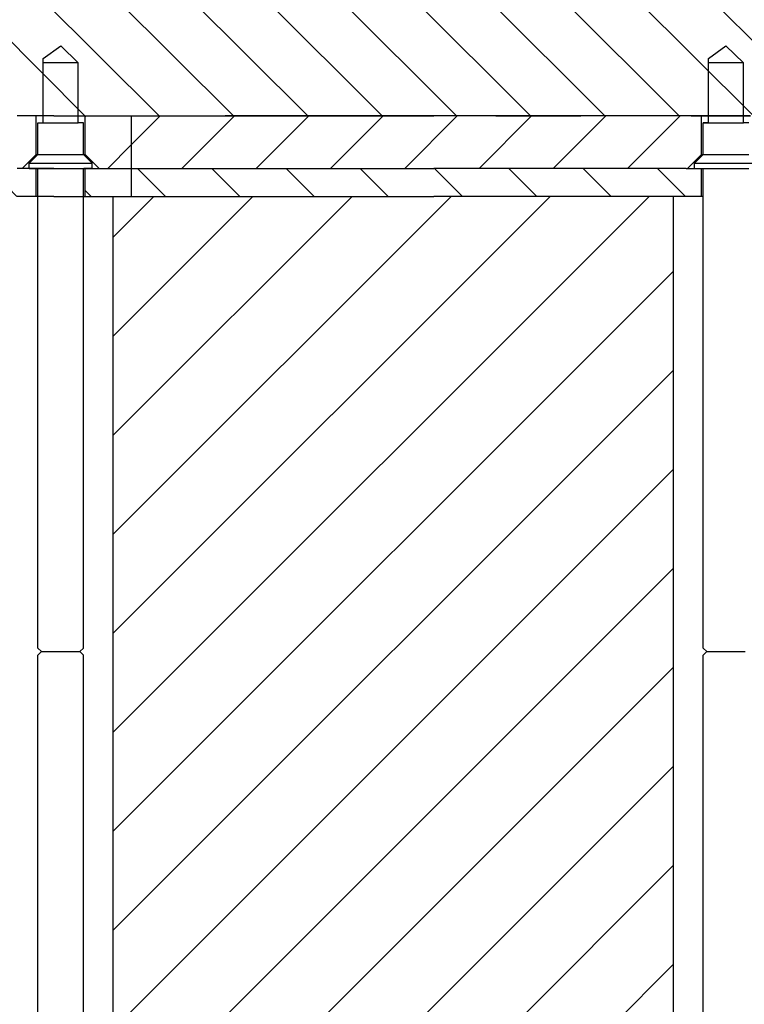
# Model space of a CAD drawing. Extents: x -1763 to 4575, y -3429 to 1051.
# Tile 25 of 193: x -61 to -41, y -2489 to -2461. Entities that reach past the tile are written whole.
import ezdxf

# ---------------------------------------------------------------- set-up
doc = ezdxf.new("R2010")
doc.units = 0
doc.linetypes.add('DASHED', pattern=[15, 7, -8])
doc.layers.get('0').update_dxf_attribs({"linetype": 'CONTINUOUS'})
doc.layers.add('1', color=7, linetype='CONTINUOUS')
pattern_1 = [(45, (0, 400), (-1.0606602, 1.0606602), [])]
pattern_2 = [(315, (0, 400), (1.0606602, 1.0606602), [])]

# ---------------------------------------------------------------- blocks, each defined once
blk = doc.blocks.new('Z-STACK', base_point=(-660.966, -2613.082))
at = {"linetype": 'CONTINUOUS'}
h = blk.add_hatch(dxfattribs=at)
h.set_pattern_fill('USER', color=6, scale=1.5, angle=45, pattern_type=0)
h.set_pattern_definition(pattern_1)
h.paths.add_polyline_path([(-59.003, -2465.268), (-59.003, -2465.268), (-59.403, -2464.868), (-59.403, -2463.768), (-59.403, -2463.768), (-58.089, -2463.768), (-58.089, -2465.268)])
h = blk.add_hatch(dxfattribs=at)
h.set_pattern_fill('USER', color=6, scale=1.5, angle=45, pattern_type=0)
h.set_pattern_definition(pattern_1)
h.paths.add_polyline_path([(-41.803, -2464.868), (-41.803, -2463.768), (-44.867, -2463.768), (-45.76, -2463.768), (-45.867, -2463.768), (-49.187, -2463.768), (-49.445, -2463.768), (-52.193, -2463.768), (-54.103, -2463.768), (-55.403, -2463.768), (-56.603, -2463.768), (-58.089, -2463.768), (-58.089, -2465.268), (-54.402, -2465.268), (-54.152, -2465.268), (-52.852, -2465.268), (-52.602, -2465.268), (-52.193, -2465.268), (-49.445, -2465.268), (-49.187, -2465.268), (-45.76, -2465.268), (-44.65, -2465.268), (-42.242, -2465.268), (-42.203, -2465.268)])
h = blk.add_hatch(dxfattribs=at)
h.set_pattern_fill('USER', color=3, scale=1.5, angle=315, pattern_type=0)
h.set_pattern_definition(pattern_2)
h.paths.add_polyline_path([(-62.903, -2465.268), (-62.903, -2466.068), (-62.903, -2466.068), (-62.103, -2466.068), (-62.103, -2466.068), (-61.698, -2466.068), (-61.603, -2466.068), (-61.511, -2466.068), (-61.345, -2466.068), (-61.198, -2466.068), (-61.087, -2466.068), (-60.803, -2466.068), (-60.803, -2465.268), (-61.087, -2465.268), (-61.198, -2465.268), (-61.203, -2465.268), (-61.345, -2465.268), (-61.511, -2465.268), (-61.698, -2465.268), (-62.359, -2465.268), (-62.503, -2465.268), (-62.503, -2465.268), (-62.609, -2465.268), (-62.903, -2465.268)])
h = blk.add_hatch(dxfattribs=at)
h.set_pattern_fill('USER', color=3, scale=1.5, angle=315, pattern_type=0)
h.set_pattern_definition(pattern_2)
h.paths.add_polyline_path([(-59.403, -2465.268), (-59.403, -2465.268), (-59.403, -2466.068), (-59.403, -2466.068), (-58.603, -2466.068), (-58.603, -2466.068), (-58.089, -2466.068), (-58.089, -2465.268), (-59.003, -2465.268), (-59.003, -2465.268)])
h = blk.add_hatch(dxfattribs=at)
h.set_pattern_fill('USER', color=3, scale=1.5, angle=315, pattern_type=0)
h.set_pattern_definition(pattern_2)
h.paths.add_polyline_path([(-41.992, -2465.268), (-42.003, -2465.268), (-42.15, -2465.268), (-42.203, -2465.268), (-42.242, -2465.268), (-44.65, -2465.268), (-45.76, -2465.268), (-49.187, -2465.268), (-49.445, -2465.268), (-52.193, -2465.268), (-52.602, -2465.268), (-52.852, -2465.268), (-54.152, -2465.268), (-54.402, -2465.268), (-58.089, -2465.268), (-58.089, -2466.068), (-56.867, -2466.068), (-56.456, -2466.068), (-55.319, -2466.068), (-53.456, -2466.068), (-52.956, -2466.068), (-52.193, -2466.068), (-51.73, -2466.068), (-50.093, -2466.068), (-49.463, -2466.068), (-49.445, -2466.068), (-49.187, -2466.068), (-48.956, -2466.068), (-47.722, -2466.068), (-47.093, -2466.068), (-46.593, -2466.068), (-46.044, -2466.068), (-45.76, -2466.068), (-45.456, -2466.068), (-44.65, -2466.068), (-44.143, -2466.068), (-43.593, -2466.068), (-42.603, -2466.068), (-42.15, -2466.068), (-41.803, -2466.068), (-41.803, -2465.268)])
at = {"layer": '1', "linetype": 'CONTINUOUS'}
h = blk.add_hatch(dxfattribs=at)
h.set_pattern_fill('USER', color=2, scale=1.5, angle=315, pattern_type=0)
h.set_pattern_definition(pattern_2)
edge = h.paths.add_edge_path()
edge.add_line((-60.822, -2460.268), (-54.604, -2460.268))
edge.add_line((-54.604, -2460.268), (-49.784, -2460.268))
edge.add_line((-49.784, -2460.268), (-29.603, -2460.268))
edge.add_line((-29.603, -2460.268), (-28.603, -2460.268))
edge.add_line((-28.603, -2460.268), (-28.603, -2463.768))
edge.add_line((-28.603, -2463.768), (-33.103, -2463.768))
edge.add_line((-33.103, -2463.768), (-34.603, -2463.768))
edge.add_line((-34.603, -2463.768), (-35.803, -2463.768))
edge.add_line((-35.803, -2463.768), (-36.442, -2463.768))
edge.add_line((-36.442, -2463.768), (-36.512, -2463.768))
edge.add_line((-36.512, -2463.768), (-36.903, -2463.768))
edge.add_line((-36.903, -2463.768), (-37.012, -2463.768))
edge.add_line((-37.012, -2463.768), (-37.103, -2463.768))
edge.add_line((-37.103, -2463.768), (-37.301, -2463.768))
edge.add_line((-37.301, -2463.768), (-37.412, -2463.768))
edge.add_line((-37.412, -2463.768), (-37.56, -2463.768))
edge.add_line((-37.56, -2463.768), (-37.724, -2463.768))
edge.add_line((-37.724, -2463.768), (-37.912, -2463.768))
edge.add_line((-37.912, -2463.768), (-38.303, -2463.768))
edge.add_line((-38.303, -2463.768), (-40.403, -2463.768))
edge.add_line((-40.403, -2463.768), (-40.603, -2463.768))
edge.add_line((-40.603, -2463.768), (-40.842, -2463.768))
edge.add_line((-40.842, -2463.768), (-41.603, -2463.768))
edge.add_line((-41.603, -2463.768), (-41.803, -2463.768))
edge.add_line((-41.803, -2463.768), (-44.867, -2463.768))
edge.add_line((-44.867, -2463.768), (-45.76, -2463.768))
edge.add_line((-45.76, -2463.768), (-45.867, -2463.768))
edge.add_line((-45.867, -2463.768), (-49.187, -2463.768))
edge.add_line((-49.187, -2463.768), (-49.445, -2463.768))
edge.add_line((-49.445, -2463.768), (-52.193, -2463.768))
edge.add_line((-52.193, -2463.768), (-54.103, -2463.768))
edge.add_line((-54.103, -2463.768), (-55.403, -2463.768))
edge.add_line((-55.403, -2463.768), (-56.603, -2463.768))
edge.add_line((-56.603, -2463.768), (-59.403, -2463.768))
edge.add_line((-59.403, -2463.768), (-59.403, -2463.768))
edge.add_line((-59.403, -2463.768), (-60.229, -2463.768))
edge.add_line((-60.229, -2463.768), (-60.298, -2463.768))
edge.add_line((-60.298, -2463.768), (-60.798, -2463.768))
edge.add_line((-60.798, -2463.768), (-60.803, -2463.768))
edge.add_line((-60.803, -2463.768), (-61.087, -2463.768))
edge.add_line((-61.087, -2463.768), (-61.198, -2463.768))
edge.add_line((-61.198, -2463.768), (-61.345, -2463.768))
edge.add_line((-61.345, -2463.768), (-61.511, -2463.768))
edge.add_line((-61.511, -2463.768), (-61.698, -2463.768))
edge.add_line((-61.698, -2463.768), (-62.903, -2463.768))
edge.add_line((-62.903, -2463.768), (-62.903, -2463.768))
edge.add_line((-62.903, -2463.768), (-64.303, -2463.768))
edge.add_line((-64.303, -2463.768), (-66.403, -2463.768))
edge.add_line((-66.403, -2463.768), (-66.403, -2463.768))
edge.add_line((-66.403, -2463.768), (-67.803, -2463.768))
edge.add_line((-67.803, -2463.768), (-69.903, -2463.768))
edge.add_line((-69.903, -2463.768), (-69.903, -2463.768))
edge.add_line((-69.903, -2463.768), (-71.303, -2463.768))
edge.add_line((-71.303, -2463.768), (-72.303, -2463.768))
edge.add_line((-72.303, -2463.768), (-77.608, -2463.768))
edge.add_spline(control_points=[(-77.608, -2463.768), (-77.842, -2463.535), (-78.31, -2463.068), (-78.779, -2462.601), (-79.013, -2462.368)], knot_values=[0, 0, 0, 0, 0.991594, 1.983187, 1.983187, 1.983187, 1.983187], degree=3, periodic=0)
edge.add_line((-79.013, -2462.368), (-79.013, -2460.268))
edge.add_line((-79.013, -2460.268), (-77.603, -2460.268))
edge.add_line((-77.603, -2460.268), (-73.203, -2460.268))
edge.add_line((-73.203, -2460.268), (-68.703, -2460.268))
edge.add_line((-68.703, -2460.268), (-67.011, -2460.268))
edge.add_line((-67.011, -2460.268), (-60.822, -2460.268))
h = blk.add_hatch(dxfattribs=at)
h.set_pattern_fill('USER', color=1, scale=2, angle=45, pattern_type=0)
h.set_pattern_definition([(45, (0, 400), (-1.4142136, 1.4142136), [])])
h.paths.add_polyline_path([(-53.456, -2466.068), (-52.956, -2466.068), (-52.193, -2466.068), (-51.73, -2466.068), (-50.093, -2466.068), (-49.463, -2466.068), (-49.445, -2466.068), (-49.187, -2466.068), (-48.956, -2466.068), (-47.722, -2466.068), (-47.093, -2466.068), (-46.593, -2466.068), (-46.044, -2466.068), (-45.76, -2466.068), (-45.456, -2466.068), (-44.65, -2466.068), (-44.143, -2466.068), (-43.593, -2466.068), (-42.603, -2466.068), (-42.603, -2511.968), (-43.593, -2511.968), (-44.143, -2511.968), (-45.456, -2511.968), (-46.044, -2511.968), (-46.593, -2511.968), (-47.093, -2511.968), (-47.722, -2511.968), (-48.956, -2511.968), (-49.463, -2511.968), (-50.093, -2511.968), (-51.73, -2511.968), (-52.956, -2511.968), (-53.456, -2511.968), (-55.319, -2511.968), (-56.456, -2511.968), (-56.867, -2511.968), (-58.603, -2511.968), (-58.603, -2511.968), (-58.603, -2466.068), (-58.603, -2466.068), (-56.867, -2466.068), (-56.456, -2466.068), (-55.319, -2466.068)])
at = {"color": 2, "linetype": 'CONTINUOUS'}
for p, q in [((-60.603, -2462.128), (-60.103, -2461.768)), ((-60.103, -2461.768), (-59.603, -2462.249)), ((-41.603, -2462.128), (-41.103, -2461.768)), ((-41.103, -2461.768), (-40.603, -2462.249)), ((-60.603, -2462.249), (-60.603, -2462.128)), ((-60.603, -2463.768), (-60.603, -2462.249)), ((-59.603, -2463.768), (-59.603, -2462.249)), ((-41.603, -2462.249), (-41.603, -2462.128)), ((-41.603, -2463.768), (-41.603, -2462.249)), ((-40.603, -2463.768), (-40.603, -2462.249)), ((-60.798, -2463.768), (-60.803, -2463.768)), ((-60.298, -2463.768), (-60.798, -2463.768)), ((-60.753, -2463.968), (-60.603, -2463.968)), ((-60.753, -2464.868), (-60.753, -2463.968)), ((-60.603, -2463.968), (-60.603, -2463.768)), ((-60.298, -2463.768), (-60.229, -2463.768)), ((-60.229, -2463.768), (-59.403, -2463.768)), ((-59.603, -2463.968), (-59.603, -2463.768)), ((-59.453, -2463.968), (-59.603, -2463.968)), ((-59.453, -2464.868), (-59.453, -2463.968)), ((-41.603, -2463.768), (-41.803, -2463.768)), ((-41.753, -2464.868), (-41.753, -2463.968)), ((-41.753, -2463.968), (-41.603, -2463.968)), ((-40.842, -2463.768), (-41.603, -2463.768)), ((-41.603, -2463.968), (-41.603, -2463.768)), ((-40.603, -2463.768), (-40.842, -2463.768)), ((-40.403, -2463.768), (-40.603, -2463.768)), ((-40.603, -2463.968), (-40.603, -2463.768)), ((-40.453, -2463.968), (-40.603, -2463.968)), ((-60.753, -2464.868), (-61.003, -2465.118)), ((-59.453, -2464.868), (-59.203, -2465.118)), ((-41.753, -2464.868), (-42.003, -2465.118)), ((-61.003, -2465.268), (-61.003, -2465.118)), ((-59.203, -2465.268), (-59.203, -2465.118)), ((-42.003, -2465.268), (-42.003, -2465.118)), ((-60.992, -2465.268), (-60.803, -2465.268)), ((-60.803, -2465.268), (-60.753, -2465.268)), ((-60.753, -2478.968), (-60.753, -2465.268)), ((-59.453, -2465.268), (-59.442, -2465.268)), ((-59.453, -2478.968), (-59.453, -2465.268)), ((-59.403, -2465.268), (-59.442, -2465.268)), ((-59.203, -2465.268), (-59.403, -2465.268)), ((-41.992, -2465.268), (-41.803, -2465.268)), ((-41.803, -2465.268), (-41.753, -2465.268)), ((-41.753, -2478.968), (-41.753, -2465.268)), ((-60.653, -2479.068), (-60.753, -2478.968)), ((-60.653, -2479.068), (-60.753, -2479.168)), ((-60.753, -2497.468), (-60.753, -2479.168)), ((-59.553, -2479.068), (-59.453, -2478.968)), ((-59.553, -2479.068), (-59.453, -2479.168)), ((-59.453, -2497.468), (-59.453, -2479.168)), ((-41.653, -2479.068), (-41.753, -2478.968)), ((-41.653, -2479.068), (-41.753, -2479.168)), ((-41.753, -2497.468), (-41.753, -2479.168))]:
    blk.add_line(p, q, dxfattribs=at)
at = {"color": 2, "linetype": 'DASHED'}
for p, q in [((-61.198, -2463.768), (-61.345, -2463.768)), ((-61.087, -2463.768), (-61.198, -2463.768)), ((-60.803, -2463.768), (-61.087, -2463.768)), ((-59.403, -2463.768), (-59.403, -2463.768)), ((-59.403, -2463.768), (-56.603, -2463.768)), ((-56.603, -2463.768), (-55.403, -2463.768)), ((-55.403, -2463.768), (-54.103, -2463.768)), ((-54.103, -2463.768), (-52.193, -2463.768)), ((-52.193, -2463.768), (-49.445, -2463.768)), ((-49.187, -2463.768), (-49.445, -2463.768)), ((-45.867, -2463.768), (-49.187, -2463.768)), ((-45.76, -2463.768), (-45.867, -2463.768)), ((-44.867, -2463.768), (-45.76, -2463.768)), ((-41.803, -2463.768), (-44.867, -2463.768)), ((-61.003, -2465.268), (-60.992, -2465.268)), ((-42.003, -2465.268), (-41.992, -2465.268))]:
    blk.add_line(p, q, dxfattribs=at)
at = {"color": 7, "linetype": 'DASHED'}
for p, q in [((-61.198, -2463.768), (-61.345, -2463.768)), ((-61.087, -2463.768), (-61.198, -2463.768)), ((-60.803, -2463.768), (-61.087, -2463.768)), ((-60.798, -2463.768), (-60.803, -2463.768)), ((-60.298, -2463.768), (-60.798, -2463.768)), ((-60.298, -2463.768), (-60.229, -2463.768)), ((-60.229, -2463.768), (-59.403, -2463.768)), ((-59.403, -2463.768), (-59.403, -2463.768)), ((-59.403, -2463.768), (-58.089, -2463.768)), ((-58.089, -2463.768), (-56.603, -2463.768)), ((-56.603, -2463.768), (-55.403, -2463.768)), ((-54.639, -2463.768), (-55.403, -2463.768)), ((-55.403, -2463.768), (-54.103, -2463.768)), ((-55.403, -2463.768), (-54.103, -2463.768)), ((-53.603, -2463.768), (-54.639, -2463.768)), ((-54.103, -2463.768), (-52.193, -2463.768)), ((-54.103, -2463.768), (-52.193, -2463.768)), ((-48.422, -2463.768), (-53.603, -2463.768)), ((-52.193, -2463.768), (-49.445, -2463.768)), ((-52.193, -2463.768), (-49.445, -2463.768)), ((-49.187, -2463.768), (-49.445, -2463.768)), ((-49.187, -2463.768), (-49.445, -2463.768)), ((-45.867, -2463.768), (-49.187, -2463.768)), ((-45.867, -2463.768), (-49.187, -2463.768)), ((-47.674, -2463.768), (-48.422, -2463.768)), ((-47.674, -2463.768), (-47.422, -2463.768)), ((-47.422, -2463.768), (-46.211, -2463.768)), ((-46.211, -2463.768), (-45.248, -2463.768)), ((-45.76, -2463.768), (-45.867, -2463.768)), ((-45.76, -2463.768), (-45.867, -2463.768)), ((-44.867, -2463.768), (-45.76, -2463.768)), ((-44.867, -2463.768), (-45.76, -2463.768)), ((-45.127, -2463.768), (-45.248, -2463.768)), ((-44.411, -2463.768), (-45.127, -2463.768)), ((-41.803, -2463.768), (-44.867, -2463.768)), ((-41.803, -2463.768), (-44.867, -2463.768)), ((-44.009, -2463.768), (-44.411, -2463.768)), ((-43.343, -2463.768), (-44.009, -2463.768)), ((-43, -2463.768), (-43.343, -2463.768)), ((-42.209, -2463.768), (-43, -2463.768)), ((-42.098, -2463.768), (-42.209, -2463.768)), ((-42.098, -2463.768), (-41.943, -2463.768)), ((-41.943, -2463.768), (-41.806, -2463.768)), ((-41.806, -2463.768), (-41.803, -2463.768)), ((-41.803, -2463.768), (-41.783, -2463.768)), ((-41.603, -2463.768), (-41.803, -2463.768)), ((-41.603, -2463.768), (-41.803, -2463.768)), ((-41.783, -2463.768), (-41.603, -2463.768)), ((-41.603, -2463.968), (-41.753, -2463.968)), ((-41.753, -2463.968), (-41.603, -2463.968)), ((-41.753, -2463.968), (-41.603, -2463.968)), ((-41.753, -2463.968), (-41.603, -2463.968)), ((-41.603, -2463.768), (-41.2, -2463.768)), ((-40.842, -2463.768), (-41.603, -2463.768)), ((-40.842, -2463.768), (-41.603, -2463.768)), ((-41.2, -2463.768), (-41.193, -2463.768)), ((-41.193, -2463.768), (-40.903, -2463.768)), ((-40.903, -2463.768), (-40.613, -2463.768)), ((-40.603, -2463.768), (-40.842, -2463.768)), ((-40.603, -2463.768), (-40.842, -2463.768)), ((-40.613, -2463.768), (-40.603, -2463.768)), ((-40.603, -2463.768), (-40.403, -2463.768)), ((-40.403, -2463.768), (-40.603, -2463.768)), ((-40.403, -2463.768), (-40.603, -2463.768)), ((-40.453, -2463.968), (-40.603, -2463.968)), ((-40.453, -2463.968), (-40.603, -2463.968)), ((-60.803, -2464.868), (-60.726, -2464.868)), ((-60.726, -2464.868), (-60.633, -2464.868)), ((-60.633, -2464.868), (-60.506, -2464.868)), ((-60.506, -2464.868), (-60.237, -2464.868)), ((-60.237, -2464.868), (-60.196, -2464.868)), ((-60.196, -2464.868), (-60.143, -2464.868)), ((-60.143, -2464.868), (-60.141, -2464.868)), ((-60.141, -2464.868), (-60.132, -2464.868)), ((-60.132, -2464.868), (-60.089, -2464.868)), ((-60.089, -2464.868), (-60.048, -2464.868)), ((-60.048, -2464.868), (-59.764, -2464.868)), ((-41.803, -2464.868), (-41.773, -2464.868)), ((-41.803, -2464.868), (-41.773, -2464.868)), ((-41.773, -2464.868), (-41.771, -2464.868)), ((-41.773, -2464.868), (-41.771, -2464.868)), ((-41.771, -2464.868), (-41.753, -2464.868)), ((-41.771, -2464.868), (-41.753, -2464.868)), ((-61.203, -2465.268), (-61.345, -2465.268)), ((-61.203, -2465.268), (-61.345, -2465.268)), ((-61.198, -2465.268), (-61.203, -2465.268)), ((-61.198, -2465.268), (-61.203, -2465.268)), ((-61.087, -2465.268), (-61.198, -2465.268)), ((-61.087, -2465.268), (-61.198, -2465.268)), ((-60.803, -2465.268), (-61.087, -2465.268)), ((-60.803, -2465.268), (-61.087, -2465.268)), ((-60.798, -2465.268), (-60.803, -2465.268)), ((-60.798, -2465.268), (-60.803, -2465.268)), ((-60.298, -2465.268), (-60.798, -2465.268)), ((-60.298, -2465.268), (-60.798, -2465.268)), ((-60.298, -2465.268), (-60.229, -2465.268)), ((-60.298, -2465.268), (-60.229, -2465.268)), ((-60.229, -2465.268), (-59.403, -2465.268)), ((-60.229, -2465.268), (-59.403, -2465.268)), ((-59.403, -2465.268), (-59.003, -2465.268)), ((-59.403, -2465.268), (-59.403, -2465.268)), ((-59.403, -2465.268), (-59.003, -2465.268)), ((-59.403, -2465.268), (-59.403, -2465.268)), ((-59.003, -2465.268), (-58.089, -2465.268)), ((-59.003, -2465.268), (-59.003, -2465.268)), ((-59.003, -2465.268), (-58.089, -2465.268)), ((-59.003, -2465.268), (-59.003, -2465.268)), ((-58.089, -2465.268), (-54.402, -2465.268)), ((-58.089, -2465.268), (-54.402, -2465.268)), ((-54.402, -2465.268), (-54.152, -2465.268)), ((-54.402, -2465.268), (-54.152, -2465.268)), ((-54.402, -2465.268), (-54.152, -2465.268)), ((-54.152, -2465.268), (-52.852, -2465.268)), ((-54.152, -2465.268), (-52.852, -2465.268)), ((-54.152, -2465.268), (-52.852, -2465.268)), ((-52.852, -2465.268), (-52.602, -2465.268)), ((-52.852, -2465.268), (-52.602, -2465.268)), ((-52.852, -2465.268), (-52.602, -2465.268)), ((-52.602, -2465.268), (-52.193, -2465.268)), ((-52.602, -2465.268), (-52.193, -2465.268)), ((-52.193, -2465.268), (-49.445, -2465.268)), ((-52.193, -2465.268), (-49.445, -2465.268)), ((-49.187, -2465.268), (-49.445, -2465.268)), ((-49.187, -2465.268), (-49.445, -2465.268)), ((-45.76, -2465.268), (-49.187, -2465.268)), ((-45.76, -2465.268), (-49.187, -2465.268)), ((-44.65, -2465.268), (-45.76, -2465.268)), ((-44.65, -2465.268), (-45.76, -2465.268)), ((-42.242, -2465.268), (-44.65, -2465.268)), ((-42.242, -2465.268), (-44.65, -2465.268)), ((-42.242, -2465.268), (-42.203, -2465.268)), ((-42.242, -2465.268), (-42.203, -2465.268)), ((-42.242, -2465.268), (-42.203, -2465.268)), ((-42.203, -2465.268), (-42.15, -2465.268)), ((-42.203, -2465.268), (-42.15, -2465.268)), ((-42.203, -2465.268), (-42.15, -2465.268)), ((-42.15, -2465.268), (-42.003, -2465.268)), ((-42.15, -2465.268), (-42.003, -2465.268)), ((-42.15, -2465.268), (-42.003, -2465.268)), ((-42.003, -2465.268), (-41.992, -2465.268)), ((-42.003, -2465.268), (-41.992, -2465.268)), ((-42.003, -2465.268), (-41.992, -2465.268)), ((-41.992, -2465.268), (-41.803, -2465.268)), ((-41.992, -2465.268), (-41.803, -2465.268)), ((-41.992, -2465.268), (-41.803, -2465.268)), ((-41.803, -2465.268), (-41.753, -2465.268)), ((-41.803, -2465.268), (-41.753, -2465.268)), ((-41.803, -2465.268), (-41.753, -2465.268)), ((-61.198, -2466.068), (-61.345, -2466.068)), ((-61.198, -2466.068), (-61.345, -2466.068)), ((-61.198, -2466.068), (-61.345, -2466.068)), ((-61.087, -2466.068), (-61.198, -2466.068)), ((-61.087, -2466.068), (-61.198, -2466.068)), ((-61.087, -2466.068), (-61.198, -2466.068)), ((-60.803, -2466.068), (-61.087, -2466.068)), ((-60.803, -2466.068), (-61.087, -2466.068)), ((-60.803, -2466.068), (-61.087, -2466.068)), ((-60.798, -2466.068), (-60.803, -2466.068)), ((-60.798, -2466.068), (-60.803, -2466.068)), ((-60.798, -2466.068), (-60.803, -2466.068)), ((-60.466, -2466.068), (-60.798, -2466.068)), ((-60.466, -2466.068), (-60.798, -2466.068)), ((-60.466, -2466.068), (-60.798, -2466.068)), ((-60.298, -2466.068), (-60.466, -2466.068)), ((-60.298, -2466.068), (-60.466, -2466.068)), ((-60.298, -2466.068), (-60.466, -2466.068)), ((-60.298, -2466.068), (-60.229, -2466.068)), ((-60.298, -2466.068), (-60.229, -2466.068)), ((-60.298, -2466.068), (-60.229, -2466.068)), ((-60.229, -2466.068), (-59.403, -2466.068)), ((-60.229, -2466.068), (-59.403, -2466.068)), ((-60.229, -2466.068), (-59.403, -2466.068)), ((-59.403, -2466.068), (-58.603, -2466.068)), ((-59.403, -2466.068), (-59.403, -2466.068)), ((-59.403, -2466.068), (-58.603, -2466.068)), ((-59.403, -2466.068), (-59.403, -2466.068)), ((-59.403, -2466.068), (-58.603, -2466.068)), ((-59.403, -2466.068), (-59.403, -2466.068)), ((-58.603, -2466.068), (-58.603, -2466.068)), ((-58.603, -2466.068), (-58.089, -2466.068)), ((-58.603, -2466.068), (-58.603, -2466.068)), ((-58.603, -2466.068), (-58.089, -2466.068)), ((-58.603, -2466.068), (-58.603, -2466.068)), ((-58.603, -2466.068), (-56.867, -2466.068)), ((-58.089, -2466.068), (-56.867, -2466.068)), ((-58.089, -2466.068), (-56.867, -2466.068)), ((-56.867, -2466.068), (-56.456, -2466.068)), ((-56.867, -2466.068), (-56.456, -2466.068)), ((-56.867, -2466.068), (-56.456, -2466.068)), ((-56.456, -2466.068), (-55.319, -2466.068)), ((-56.456, -2466.068), (-55.319, -2466.068)), ((-56.456, -2466.068), (-55.319, -2466.068)), ((-55.319, -2466.068), (-53.456, -2466.068)), ((-55.319, -2466.068), (-53.456, -2466.068)), ((-55.319, -2466.068), (-53.456, -2466.068)), ((-53.456, -2466.068), (-52.956, -2466.068)), ((-53.456, -2466.068), (-52.956, -2466.068)), ((-53.456, -2466.068), (-52.956, -2466.068)), ((-52.956, -2466.068), (-52.193, -2466.068)), ((-52.956, -2466.068), (-52.193, -2466.068)), ((-52.956, -2466.068), (-52.193, -2466.068)), ((-52.193, -2466.068), (-51.73, -2466.068)), ((-52.193, -2466.068), (-51.73, -2466.068)), ((-52.193, -2466.068), (-51.73, -2466.068)), ((-51.73, -2466.068), (-50.093, -2466.068)), ((-51.73, -2466.068), (-50.093, -2466.068)), ((-51.73, -2466.068), (-50.093, -2466.068)), ((-50.093, -2466.068), (-49.463, -2466.068)), ((-50.093, -2466.068), (-49.463, -2466.068)), ((-50.093, -2466.068), (-49.463, -2466.068)), ((-49.463, -2466.068), (-49.445, -2466.068)), ((-49.463, -2466.068), (-49.445, -2466.068)), ((-49.463, -2466.068), (-49.445, -2466.068)), ((-49.187, -2466.068), (-49.445, -2466.068)), ((-49.187, -2466.068), (-49.445, -2466.068)), ((-49.187, -2466.068), (-49.445, -2466.068)), ((-48.956, -2466.068), (-49.187, -2466.068)), ((-48.956, -2466.068), (-49.187, -2466.068)), ((-48.956, -2466.068), (-49.187, -2466.068)), ((-47.722, -2466.068), (-48.956, -2466.068)), ((-47.722, -2466.068), (-48.956, -2466.068)), ((-47.722, -2466.068), (-48.956, -2466.068)), ((-47.093, -2466.068), (-47.722, -2466.068)), ((-47.093, -2466.068), (-47.722, -2466.068)), ((-47.093, -2466.068), (-47.722, -2466.068)), ((-46.593, -2466.068), (-47.093, -2466.068)), ((-46.593, -2466.068), (-47.093, -2466.068)), ((-46.593, -2466.068), (-47.093, -2466.068)), ((-46.044, -2466.068), (-46.593, -2466.068)), ((-46.044, -2466.068), (-46.593, -2466.068)), ((-46.044, -2466.068), (-46.593, -2466.068)), ((-45.76, -2466.068), (-46.044, -2466.068)), ((-45.76, -2466.068), (-46.044, -2466.068)), ((-45.76, -2466.068), (-46.044, -2466.068)), ((-45.456, -2466.068), (-45.76, -2466.068)), ((-45.456, -2466.068), (-45.76, -2466.068)), ((-45.456, -2466.068), (-45.76, -2466.068)), ((-44.65, -2466.068), (-45.456, -2466.068)), ((-44.65, -2466.068), (-45.456, -2466.068)), ((-44.65, -2466.068), (-45.456, -2466.068)), ((-44.143, -2466.068), (-44.65, -2466.068)), ((-44.143, -2466.068), (-44.65, -2466.068)), ((-44.143, -2466.068), (-44.65, -2466.068)), ((-43.593, -2466.068), (-44.143, -2466.068)), ((-43.593, -2466.068), (-44.143, -2466.068)), ((-43.593, -2466.068), (-44.143, -2466.068)), ((-42.603, -2466.068), (-43.593, -2466.068)), ((-42.603, -2466.068), (-43.593, -2466.068)), ((-42.603, -2466.068), (-43.593, -2466.068)), ((-42.15, -2466.068), (-42.603, -2466.068)), ((-42.15, -2466.068), (-42.603, -2466.068)), ((-42.15, -2466.068), (-42.603, -2466.068)), ((-41.803, -2466.068), (-42.15, -2466.068)), ((-41.803, -2466.068), (-42.15, -2466.068)), ((-41.803, -2466.068), (-42.15, -2466.068)), ((-41.753, -2466.068), (-41.803, -2466.068)), ((-41.753, -2466.068), (-41.803, -2466.068)), ((-41.753, -2466.068), (-41.803, -2466.068))]:
    blk.add_line(p, q, dxfattribs=at)
at = {"color": 6, "linetype": 'CONTINUOUS'}
for p, q in [((-61.198, -2463.768), (-61.345, -2463.768)), ((-61.087, -2463.768), (-61.198, -2463.768)), ((-60.803, -2463.768), (-61.087, -2463.768)), ((-60.803, -2464.868), (-60.803, -2463.768)), ((-59.403, -2463.768), (-59.403, -2463.768)), ((-59.403, -2463.768), (-58.089, -2463.768)), ((-59.403, -2464.868), (-59.403, -2463.768)), ((-58.089, -2463.768), (-58.089, -2465.268)), ((-58.089, -2463.768), (-56.603, -2463.768)), ((-56.603, -2463.768), (-55.403, -2463.768)), ((-55.403, -2463.768), (-54.103, -2463.768)), ((-54.103, -2463.768), (-52.193, -2463.768)), ((-52.193, -2463.768), (-49.445, -2463.768)), ((-49.187, -2463.768), (-49.445, -2463.768)), ((-45.867, -2463.768), (-49.187, -2463.768)), ((-45.76, -2463.768), (-45.867, -2463.768)), ((-44.867, -2463.768), (-45.76, -2463.768)), ((-41.803, -2463.768), (-44.867, -2463.768)), ((-41.803, -2464.868), (-41.803, -2463.768)), ((-60.803, -2464.868), (-61.203, -2465.268)), ((-60.803, -2464.868), (-60.726, -2464.868)), ((-60.726, -2464.868), (-60.633, -2464.868)), ((-60.633, -2464.868), (-60.506, -2464.868)), ((-60.506, -2464.868), (-60.237, -2464.868)), ((-60.237, -2464.868), (-60.196, -2464.868)), ((-60.196, -2464.868), (-60.143, -2464.868)), ((-60.143, -2464.868), (-60.141, -2464.868)), ((-60.141, -2464.868), (-60.132, -2464.868)), ((-60.132, -2464.868), (-60.089, -2464.868)), ((-60.089, -2464.868), (-60.048, -2464.868)), ((-60.048, -2464.868), (-59.764, -2464.868)), ((-59.764, -2464.868), (-59.403, -2464.868)), ((-59.403, -2464.868), (-59.003, -2465.268)), ((-59.403, -2464.868), (-59.403, -2464.868)), ((-41.803, -2464.868), (-42.203, -2465.268)), ((-41.803, -2464.868), (-41.773, -2464.868)), ((-41.773, -2464.868), (-41.771, -2464.868)), ((-41.771, -2464.868), (-41.753, -2464.868)), ((-61.203, -2465.268), (-61.345, -2465.268)), ((-59.003, -2465.268), (-58.089, -2465.268)), ((-59.003, -2465.268), (-59.003, -2465.268)), ((-58.089, -2465.268), (-54.402, -2465.268)), ((-54.402, -2465.268), (-54.152, -2465.268)), ((-54.152, -2465.268), (-52.852, -2465.268)), ((-52.852, -2465.268), (-52.602, -2465.268)), ((-52.602, -2465.268), (-52.193, -2465.268)), ((-52.193, -2465.268), (-49.445, -2465.268)), ((-49.187, -2465.268), (-49.445, -2465.268)), ((-45.76, -2465.268), (-49.187, -2465.268)), ((-44.65, -2465.268), (-45.76, -2465.268)), ((-42.242, -2465.268), (-44.65, -2465.268)), ((-42.242, -2465.268), (-42.203, -2465.268))]:
    blk.add_line(p, q, dxfattribs=at)
at = {"color": 6, "linetype": 'DASHED'}
for p, q in [((-60.798, -2463.768), (-60.803, -2463.768)), ((-60.298, -2463.768), (-60.798, -2463.768)), ((-60.298, -2463.768), (-60.229, -2463.768)), ((-60.229, -2463.768), (-59.403, -2463.768)), ((-41.603, -2463.768), (-41.803, -2463.768)), ((-40.842, -2463.768), (-41.603, -2463.768)), ((-40.603, -2463.768), (-40.842, -2463.768)), ((-40.403, -2463.768), (-40.603, -2463.768)), ((-61.198, -2465.268), (-61.203, -2465.268)), ((-61.087, -2465.268), (-61.198, -2465.268)), ((-60.803, -2465.268), (-61.087, -2465.268)), ((-60.798, -2465.268), (-60.803, -2465.268)), ((-60.298, -2465.268), (-60.798, -2465.268)), ((-60.298, -2465.268), (-60.229, -2465.268)), ((-60.229, -2465.268), (-59.403, -2465.268)), ((-59.403, -2465.268), (-59.003, -2465.268)), ((-59.403, -2465.268), (-59.403, -2465.268)), ((-42.203, -2465.268), (-42.15, -2465.268)), ((-42.15, -2465.268), (-42.003, -2465.268)), ((-42.003, -2465.268), (-41.992, -2465.268)), ((-41.992, -2465.268), (-41.803, -2465.268)), ((-41.803, -2465.268), (-41.753, -2465.268))]:
    blk.add_line(p, q, dxfattribs=at)
at = {"color": 3, "linetype": 'DASHED'}
for p, q in [((-61.203, -2465.268), (-61.345, -2465.268)), ((-59.003, -2465.268), (-58.089, -2465.268)), ((-59.003, -2465.268), (-59.003, -2465.268)), ((-58.089, -2465.268), (-54.402, -2465.268)), ((-54.402, -2465.268), (-54.152, -2465.268)), ((-54.152, -2465.268), (-52.852, -2465.268)), ((-52.852, -2465.268), (-52.602, -2465.268)), ((-52.602, -2465.268), (-52.193, -2465.268)), ((-52.193, -2465.268), (-49.445, -2465.268)), ((-49.187, -2465.268), (-49.445, -2465.268)), ((-45.76, -2465.268), (-49.187, -2465.268)), ((-44.65, -2465.268), (-45.76, -2465.268)), ((-42.242, -2465.268), (-44.65, -2465.268)), ((-42.242, -2465.268), (-42.203, -2465.268)), ((-41.803, -2465.268), (-41.753, -2465.268))]:
    blk.add_line(p, q, dxfattribs=at)
at = {"color": 3, "linetype": 'CONTINUOUS'}
for p, q in [((-61.198, -2465.268), (-61.203, -2465.268)), ((-61.087, -2465.268), (-61.198, -2465.268)), ((-60.803, -2465.268), (-61.087, -2465.268)), ((-60.798, -2465.268), (-60.803, -2465.268)), ((-60.803, -2466.068), (-60.803, -2465.268)), ((-60.298, -2465.268), (-60.798, -2465.268)), ((-60.298, -2465.268), (-60.229, -2465.268)), ((-60.229, -2465.268), (-59.403, -2465.268)), ((-59.403, -2465.268), (-59.003, -2465.268)), ((-59.403, -2466.068), (-59.403, -2465.268)), ((-59.403, -2465.268), (-59.403, -2465.268)), ((-58.089, -2465.268), (-58.089, -2466.068)), ((-42.203, -2465.268), (-42.15, -2465.268)), ((-42.15, -2465.268), (-42.003, -2465.268)), ((-42.003, -2465.268), (-41.992, -2465.268)), ((-41.992, -2465.268), (-41.803, -2465.268)), ((-41.803, -2466.068), (-41.803, -2465.268)), ((-61.198, -2466.068), (-61.345, -2466.068)), ((-61.087, -2466.068), (-61.198, -2466.068)), ((-60.803, -2466.068), (-61.087, -2466.068)), ((-60.798, -2466.068), (-60.803, -2466.068)), ((-60.466, -2466.068), (-60.798, -2466.068)), ((-60.298, -2466.068), (-60.466, -2466.068)), ((-60.298, -2466.068), (-60.229, -2466.068)), ((-60.229, -2466.068), (-59.403, -2466.068)), ((-59.403, -2466.068), (-58.603, -2466.068)), ((-59.403, -2466.068), (-59.403, -2466.068)), ((-58.603, -2466.068), (-58.603, -2466.068)), ((-58.603, -2466.068), (-58.089, -2466.068)), ((-58.089, -2466.068), (-56.867, -2466.068)), ((-56.867, -2466.068), (-56.456, -2466.068)), ((-56.456, -2466.068), (-55.319, -2466.068)), ((-55.319, -2466.068), (-53.456, -2466.068)), ((-53.456, -2466.068), (-52.956, -2466.068)), ((-52.956, -2466.068), (-52.193, -2466.068)), ((-52.193, -2466.068), (-51.73, -2466.068)), ((-51.73, -2466.068), (-50.093, -2466.068)), ((-50.093, -2466.068), (-49.463, -2466.068)), ((-49.463, -2466.068), (-49.445, -2466.068)), ((-49.187, -2466.068), (-49.445, -2466.068)), ((-48.956, -2466.068), (-49.187, -2466.068)), ((-47.722, -2466.068), (-48.956, -2466.068)), ((-47.093, -2466.068), (-47.722, -2466.068)), ((-46.593, -2466.068), (-47.093, -2466.068)), ((-46.044, -2466.068), (-46.593, -2466.068)), ((-45.76, -2466.068), (-46.044, -2466.068)), ((-45.456, -2466.068), (-45.76, -2466.068)), ((-44.65, -2466.068), (-45.456, -2466.068)), ((-44.143, -2466.068), (-44.65, -2466.068)), ((-43.593, -2466.068), (-44.143, -2466.068)), ((-42.603, -2466.068), (-43.593, -2466.068)), ((-42.15, -2466.068), (-42.603, -2466.068)), ((-41.803, -2466.068), (-42.15, -2466.068)), ((-41.753, -2466.068), (-41.803, -2466.068))]:
    blk.add_line(p, q, dxfattribs=at)
at = {"color": 7, "linetype": 'CONTINUOUS'}
for p, q in [((-58.603, -2511.968), (-58.603, -2466.068)), ((-42.603, -2511.968), (-42.603, -2466.068))]:
    blk.add_line(p, q, dxfattribs=at)
at = {"layer": '1', "color": 2, "linetype": 'CONTINUOUS'}
for p, q in [((-59.603, -2462.249), (-60.603, -2462.249)), ((-40.603, -2462.249), (-41.603, -2462.249)), ((-60.603, -2463.968), (-59.603, -2463.968)), ((-41.603, -2463.968), (-40.603, -2463.968)), ((-60.753, -2464.868), (-59.453, -2464.868)), ((-41.753, -2464.868), (-40.453, -2464.868)), ((-61.003, -2465.118), (-59.203, -2465.118)), ((-42.003, -2465.118), (-40.203, -2465.118)), ((-60.753, -2465.268), (-59.453, -2465.268)), ((-41.753, -2465.268), (-40.453, -2465.268)), ((-60.653, -2479.068), (-59.553, -2479.068)), ((-41.653, -2479.068), (-40.553, -2479.068))]:
    blk.add_line(p, q, dxfattribs=at)

msp = doc.modelspace()

# ---------------------------------------------------------------- block references
at = {"layer": '1'}
msp.add_blockref('Z-STACK', (-660.966, -2613.082), dxfattribs=at)

doc.saveas('drawing.dxf')
